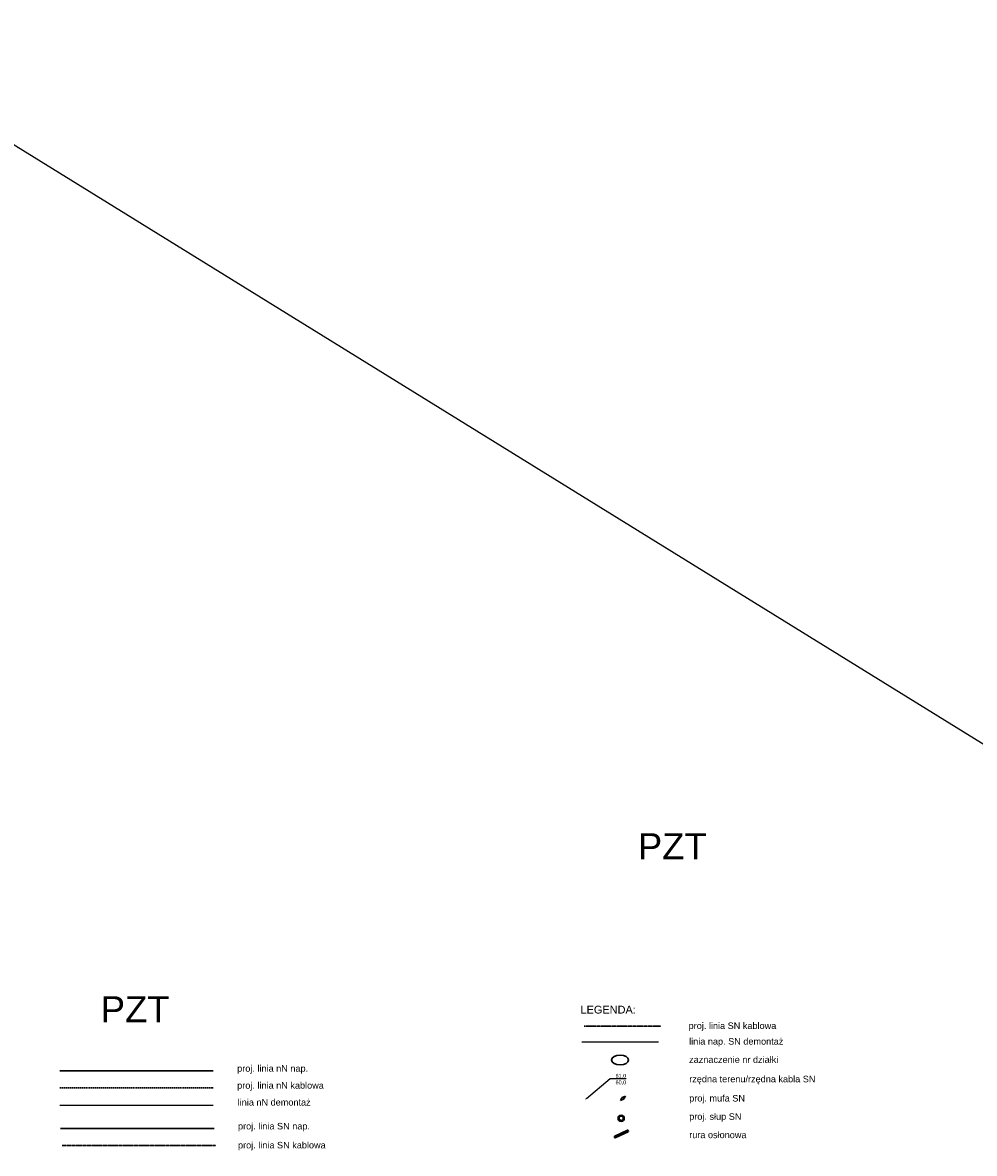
# Model space of a CAD drawing. Header units: metres. Extents: x -1993 to 4624, y 674 to 2411.
# Tile 4 of 14: x -1292 to -928, y 1545 to 1978. Entities that reach past the tile are written whole.
import ezdxf
from ezdxf import colors
from ezdxf.entities.mleader import LeaderData, LeaderLine
from ezdxf.math import Vec2, Vec3

# ---------------------------------------------------------------- set-up
doc = ezdxf.new("R2010")
doc.units = ezdxf.units.M
for name, pattern in [('217a-500', [0]), ('DASHDOT2', [0.5, 0.25, -0.125, 0, -0.125]), ('DASHED', [0.75, 0.5, -0.25])]:
    doc.linetypes.add(name, pattern=pattern)
for name, color, linetype, lineweight, true_color in [('# OBMBS-9x-19xxx __EI_opis_nN', 144, 'Continuous', 0, 0x007299), ('# OBMBS-9x-19xxx _nN PROJ. KABLE 04kV', 144, 'DASHED', 30, 0x007299), ('# OBMBS-9x-19xxx _nN PROJ. NAPOW 04kV', 144, 'Continuous', 30, 0x007299)]:
    doc.layers.add(name, color=color, linetype=linetype, lineweight=lineweight, true_color=true_color)
doc.layers.add('# OBMBS-9x-19xxx _EI_demontaż nN', color=144, linetype='Demontaż_(6m)', true_color=0x007299)
doc.layers.add('# OBMBS-9x-19xxx _EI_demontaż SN', color=1, linetype='Demontaż_(6m)')
for name, color, linetype, lineweight in [('# OBMBS-9x-19xxx _EI_pomiary_domiary_współrzędne_rzędne', 6, '217a-500', 20), ('# OBMBS-9x-19xxx _EI_przepusty', 1, 'DASHED', 15), ('# OBMBS-9x-19xxx _EI_tabelka', 250, 'Continuous', 25), ('# OBMBS-9x-19xxx _El_działki', 92, 'Continuous', 25), ('# OBMBS-9x-19xxx _SN PROJ. KABLE 15kV', 10, 'DASHDOT2', 30), ('# OBMBS-9x-19xxx _SN PROJ. NAPOW 15kV', 10, 'Continuous', 30)]:
    doc.layers.add(name, color=color, linetype=linetype, lineweight=lineweight)
doc.styles.add('linie', font='simplex.shx', dxfattribs={"height": 1})
doc.styles.get("Standard").update_dxf_attribs({"font": 'ARIAL.TTF'})
doc.linetypes.add('Demontaż_(6m)', pattern='A,6,["x",linie,S=2,R=0,X=-0.5238,Y=-0.66667],0', length=6)
doc.linetypes.add('FENCELINE5', pattern='A,8,-1,[148,AAA.SHX,S=1,R=0,X=0,Y=0],-1', length=10)

# ---------------------------------------------------------------- blocks, each defined once
blk = doc.blocks.new('słup SN')
at = {"layer": '# OBMBS-9x-19xxx _SN PROJ. NAPOW 15kV'}
for radius in [0.592, 0.409]:
    blk.add_circle((0, 0), radius, dxfattribs=at)
blk = doc.blocks.new('mufa SN')
at = {"layer": '# OBMBS-9x-19xxx _SN PROJ. KABLE 15kV', "linetype": 'ByBlock'}
for p, q in [((0, 0), (0.36, 0.57)), ((0, 0), (0.63, 0.23)), ((0.99, 0.8), (0.36, 0.57)), ((0.99, 0.8), (0.63, 0.23))]:
    blk.add_line(p, q, dxfattribs=at)
blk = doc.blocks.new('*U37')
at = {"layer": '# OBMBS-9x-19xxx _EI_przepusty', "color": 0, "linetype": 'ByBlock', "lineweight": 40}
for p, q in [((2.69, -0.25), (0.02, 0.12)), ((-0.02, -0.12), (2.66, -0.5))]:
    blk.add_line(p, q, dxfattribs=at)
for centre in [(0, 0), (2.67, -0.37)]:
    blk.add_ellipse(centre, major_axis=(0.017, 0.124), ratio=0.525623, dxfattribs=at)

msp = doc.modelspace()

# ---------------------------------------------------------------- linework, layer by layer
at = {"layer": '# OBMBS-9x-19xxx _EI_demontaż nN'}
msp.add_lwpolyline([(-1278.054, 1563.273), (-1219.3, 1563.273)], dxfattribs=at)
at = {"layer": '# OBMBS-9x-19xxx _EI_demontaż SN'}
msp.add_lwpolyline([(-1078.163, 1587.548), (-1048.786, 1587.548)], dxfattribs=at)
at = {"layer": '# OBMBS-9x-19xxx _El_działki', "linetype": 'Continuous', "lineweight": 30}
msp.add_ellipse((-1063.474, 1580.566), major_axis=(3.247, 0), ratio=0.5744681, dxfattribs=at)
at = {"layer": '# OBMBS-9x-19xxx _nN PROJ. KABLE 04kV', "color": 144, "true_color": 0x007299}
msp.add_lwpolyline([(-1278.054, 1569.911), (-1219.353, 1569.911)], dxfattribs=at)
at = {"layer": '# OBMBS-9x-19xxx _nN PROJ. NAPOW 04kV', "color": 4}
msp.add_lwpolyline([(-1278.054, 1576.415), (-1219.353, 1576.415)], dxfattribs=at)
at = {"layer": '# OBMBS-9x-19xxx _SN PROJ. KABLE 15kV'}
for points in [[(-1077.288, 1593.531), (-1047.887, 1593.531)], [(-1277.179, 1547.804), (-1218.377, 1547.804)]]:
    msp.add_lwpolyline(points, dxfattribs=at)
at = {"layer": '# OBMBS-9x-19xxx _SN PROJ. NAPOW 15kV'}
msp.add_lwpolyline([(-1277.835, 1554.299), (-1219.033, 1554.299)], dxfattribs=at)
msp.add_line((-1976.372, 2351.654), (655.941, 724.943))

# ---------------------------------------------------------------- block references
at = {"layer": '# OBMBS-9x-19xxx _EI_demontaż SN', "linetype": 'FENCELINE5', "xscale": 2, "yscale": 2, "zscale": 2}
msp.add_blockref('słup SN', (-1063.073, 1558.209), dxfattribs=at)
at = {"layer": '# OBMBS-9x-19xxx _SN PROJ. KABLE 15kV', "linetype": 'ByBlock', "xscale": 2, "yscale": 2, "zscale": 2}
msp.add_blockref('mufa SN', (-1063.387, 1565.087), dxfattribs=at)
at = {"layer": '# OBMBS-9x-19xxx _SN PROJ. KABLE 15kV', "linetype": 'ByBlock', "lineweight": 30, "xscale": 2, "yscale": 2, "zscale": 2, "rotation": 33.1316644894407}
msp.add_blockref('*U37', (-1065.43, 1551.051), dxfattribs=at)

# ---------------------------------------------------------------- texts
at = {"layer": '# OBMBS-9x-19xxx __EI_opis_nN', "linetype": 'FENCELINE5', "char_height": 10, "width": 58.81278, "attachment_point": 1}
for insert in [(-1056.678, 1667.392), (-1262.434, 1604.965)]:
    msp.add_mtext('PZT', dxfattribs=dict(at, insert=insert))
at = {"layer": '# OBMBS-9x-19xxx __EI_opis_nN', "char_height": 2.5, "width": 41.57153, "attachment_point": 1}
for s, insert in [('proj. linia nN nap.', (-1210.164, 1578.564)), ('proj. linia nN kablowa', (-1210.164, 1572.059)), ('linia nN demontaż', (-1209.978, 1565.593))]:
    msp.add_mtext(s, dxfattribs=dict(at, insert=insert))
at = {"layer": '# OBMBS-9x-19xxx _EI_demontaż SN', "char_height": 2.5, "attachment_point": 1}
for s, insert, width in [('linia nap. SN demontaż', (-1037.05, 1588.92), 41.57153), ('rzędna terenu/rzędna kabla SN', (-1037.009, 1574.496), 52.93875)]:
    msp.add_mtext(s, dxfattribs=dict(at, insert=insert, width=width))
at = {"layer": '# OBMBS-9x-19xxx _EI_tabelka', "linetype": 'FENCELINE5', "insert": (-1078.655, 1601.32), "char_height": 3, "width": 58.81278, "attachment_point": 1}
msp.add_mtext('LEGENDA:', dxfattribs=at)
at = {"layer": '# OBMBS-9x-19xxx _El_działki', "insert": (-1037.05, 1581.938), "char_height": 2.5, "width": 41.57153, "attachment_point": 1}
msp.add_mtext('zaznaczenie nr działki', dxfattribs=at)
at = {"layer": '# OBMBS-9x-19xxx _SN PROJ. KABLE 15kV', "char_height": 2.5, "attachment_point": 1}
for s, insert, width in [('proj. linia SN kablowa', (-1037.236, 1594.905), 41.57153), ('proj. mufa SN', (-1037.009, 1567.139), 52.93875), ('rura osłonowa', (-1037.009, 1553.102), 52.93875), ('proj. linia SN kablowa', (-1209.844, 1549.178), 41.57153)]:
    msp.add_mtext(s, dxfattribs=dict(at, insert=insert, width=width))
at = {"layer": '# OBMBS-9x-19xxx _SN PROJ. NAPOW 15kV', "char_height": 2.5, "attachment_point": 1}
for s, insert, width in [('proj. słup SN', (-1037.009, 1560.13), 52.93875), ('proj. linia SN nap.', (-1209.844, 1556.448), 41.57153)]:
    msp.add_mtext(s, dxfattribs=dict(at, insert=insert, width=width))

# ---------------------------------------------------------------- leaders
at = {"layer": '# OBMBS-9x-19xxx _EI_pomiary_domiary_współrzędne_rzędne', "color": 1, "linetype": 'Continuous'}
ml = msp.add_multileader_mtext('Standard', dxfattribs=at)
ml.set_content('61,0\\P60,0')
ml.set_leader_properties(linetype='ByLayer')
ml.build(insert=Vec2(0, 0))
ml.multileader.update_dxf_attribs({"text_left_attachment_type": 6, "text_right_attachment_type": 6, "dogleg_length": 0, "arrow_head_size": 1})
ctx = ml.context
ctx.base_point, ctx.char_height, ctx.arrow_head_size, ctx.plane_origin = Vec3(-1067.229, 1573.421), 1.5, 1, Vec3(-1077.925, 1566.009)
ctx.left_attachment, ctx.right_attachment = 6, 6
notes = []
notes.append((ctx, [(0, (1, 1, 0), (-1067.229, 1573.421), (1, 0), 0, [(0, [(-1077.166, 1565.191)], 0, [])])]))
ctx.mtext.insert, ctx.mtext.flow_direction = Vec3(-1065.229, 1575.224), 5
for ctx, leaders in notes:
    for number, flags, end, landing, length, lines in leaders:
        leader = LeaderData()
        leader.index, (leader.has_last_leader_line, leader.has_dogleg_vector, leader.attachment_direction) = number, flags
        leader.last_leader_point, leader.dogleg_vector, leader.dogleg_length = Vec3(end), Vec3(landing), length
        for number, points, colour, breaks in lines:
            line = LeaderLine()
            line.index, line.vertices, line.color, line.breaks = number, Vec3.list(points), colors.encode_raw_color(colour), breaks
            leader.lines.append(line)
        ctx.leaders.append(leader)

doc.saveas('drawing.dxf')
